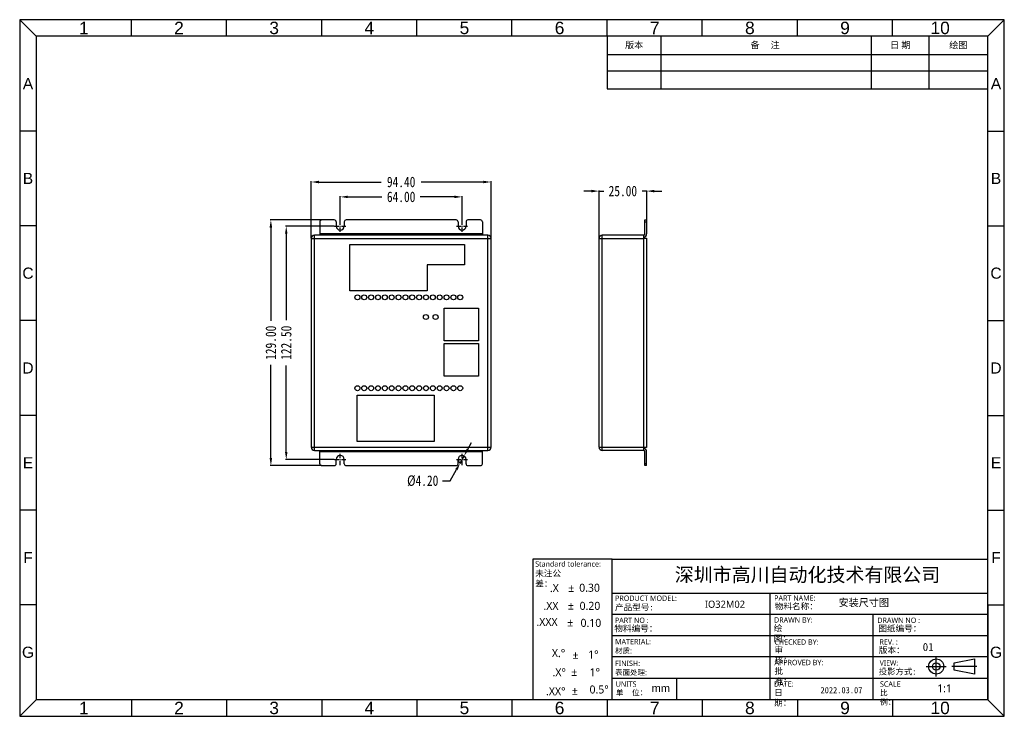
# Model space of a CAD drawing. Header units: inches. Extents: x 3505 to 4022, y 313 to 679.
import ezdxf
from ezdxf.enums import TextEntityAlignment as Align

# ---------------------------------------------------------------- set-up
doc = ezdxf.new("R2010")
doc.units = ezdxf.units.IN
doc.header["$LTSCALE"] = 1.21
doc.header["$MEASUREMENT"] = 0
doc.header["$PDMODE"] = 3
doc.header["$PDSIZE"] = 0.3125
doc.linetypes.add('CENTER', pattern=[0.6, 0.375, -0.075, 0.075, -0.075])
doc.layers.get('0').update_dxf_attribs({"linetype": 'CONTINUOUS'})
doc.layers.get('Defpoints').update_dxf_attribs({"linetype": 'CONTINUOUS'})
doc.styles.get("Standard").update_dxf_attribs({"font": 'txt', "width": 0.8})
doc.styles.add('微软雅黑', font='txt')
doc.dimstyles.get("Standard").update_dxf_attribs({"dimtxt": 5.5, "dimasz": 4, "dimexe": 0.18, "dimexo": 1, "dimgap": 2, "dimtad": 0, "dimzin": 1, "dimdsep": 46, "dimtxsty": 'Standard', "dimcen": 0.09, "dimadec": 0, "dimazin": 0, "dimtp": 0.01, "dimtm": 0.01, "dimtfac": 1, "dimtmove": 0, "dimatfit": 3, "dimfxl": 1, "dimtfillclr": 256, "dimtolj": 1, "dimtzin": 4, "dimarcsym": 0})

# ---------------------------------------------------------------- blocks, each defined once
blk = doc.blocks.new('*D49')
at = {"color": 0, "lineweight": -2, "ltscale": 5}
for p, q in [((3673.16, 573.41), (3673.16, 586.06)), ((3677.16, 585.66), (3695.1, 585.66)), ((3733.16, 585.66), (3715.23, 585.66)), ((3737.16, 573.41), (3737.16, 586.06))]:
    blk.add_line(p, q, dxfattribs=at)
at = {"color": 0, "ltscale": 5}
for points in [[(3677.16, 586.33), (3677.16, 585), (3673.16, 585.66)], [(3733.16, 585), (3733.16, 586.33), (3737.16, 585.66)]]:
    blk.add_solid(points, dxfattribs=at)
at = {"layer": 'Defpoints', "color": 0}
for p in [(3737.16, 585.66), (3673.16, 573.28), (3737.16, 573.28)]:
    blk.add_point(p, dxfattribs=at)
at = {"color": 0, "ltscale": 5, "insert": (3705.16, 585.66), "char_height": 5.5, "attachment_point": 5}
blk.add_mtext('\\A1;64.00', dxfattribs=at)
blk = doc.blocks.new('*D50')
at = {"color": 0, "lineweight": -2, "ltscale": 5}
for p, q in [((3657.96, 563.99), (3657.96, 593.87)), ((3661.96, 593.47), (3694.73, 593.47)), ((3748.36, 593.47), (3715.6, 593.47)), ((3752.36, 563.99), (3752.36, 593.87))]:
    blk.add_line(p, q, dxfattribs=at)
at = {"color": 0, "ltscale": 5}
for points in [[(3661.96, 594.14), (3661.96, 592.8), (3657.96, 593.47)], [(3748.36, 592.8), (3748.36, 594.14), (3752.36, 593.47)]]:
    blk.add_solid(points, dxfattribs=at)
at = {"layer": 'Defpoints', "color": 0}
for p in [(3752.36, 593.47), (3657.96, 563.86), (3752.36, 563.86)]:
    blk.add_point(p, dxfattribs=at)
at = {"color": 0, "ltscale": 5, "insert": (3705.16, 593.47), "char_height": 5.5, "attachment_point": 5}
blk.add_mtext('\\A1;94.40', dxfattribs=at)
blk = doc.blocks.new('*D51')
at = {"color": 0, "lineweight": -2, "ltscale": 5}
for p, q in [((3670.06, 570.31), (3644.43, 570.31)), ((3644.83, 566.31), (3644.83, 520.96)), ((3644.83, 451.81), (3644.83, 497.16)), ((3670.06, 447.81), (3644.43, 447.81))]:
    blk.add_line(p, q, dxfattribs=at)
at = {"color": 0, "ltscale": 5}
for points in [[(3645.49, 566.31), (3644.16, 566.31), (3644.83, 570.31)], [(3644.16, 451.81), (3645.49, 451.81), (3644.83, 447.81)]]:
    blk.add_solid(points, dxfattribs=at)
at = {"layer": 'Defpoints', "color": 0}
for p in [(3670.19, 570.31), (3644.83, 447.81), (3670.19, 447.81)]:
    blk.add_point(p, dxfattribs=at)
at = {"color": 0, "ltscale": 5, "insert": (3644.83, 509.06), "char_height": 5.5, "attachment_point": 5, "rotation": 90}
blk.add_mtext('\\A1;122.50', dxfattribs=at)
blk = doc.blocks.new('*D52')
at = {"color": 0, "lineweight": -2, "ltscale": 5}
for p, q in [((3663.33, 573.56), (3636.35, 573.56)), ((3636.75, 569.56), (3636.75, 520.59)), ((3636.75, 448.56), (3636.75, 497.52)), ((3663.33, 444.56), (3636.35, 444.56))]:
    blk.add_line(p, q, dxfattribs=at)
at = {"color": 0, "ltscale": 5}
for points in [[(3637.41, 569.56), (3636.08, 569.56), (3636.75, 573.56)], [(3636.08, 448.56), (3637.41, 448.56), (3636.75, 444.56)]]:
    blk.add_solid(points, dxfattribs=at)
at = {"layer": 'Defpoints', "color": 0}
for p in [(3663.46, 573.56), (3636.75, 444.56), (3663.46, 444.56)]:
    blk.add_point(p, dxfattribs=at)
at = {"color": 0, "ltscale": 5, "insert": (3636.75, 509.06), "char_height": 5.5, "attachment_point": 5, "rotation": 90}
blk.add_mtext('\\A1;129.00', dxfattribs=at)
blk = doc.blocks.new('*D53')
at = {"color": 0, "lineweight": -2, "ltscale": 5}
for p, q in [((3740.13, 453.14), (3742.07, 456.64)), ((3738.18, 449.64), (3736.14, 445.97)), ((3730.93, 436.58), (3734.2, 442.47)), ((3726.93, 436.58), (3730.93, 436.58))]:
    blk.add_line(p, q, dxfattribs=at)
blk.add_arc((3737.16, 447.81), 2.1, 183.7522, 251.768, dxfattribs=at)
at = {"color": 0, "ltscale": 5}
for points in [[(3739.54, 453.46), (3740.71, 452.82), (3738.18, 449.64)], [(3734.78, 442.15), (3733.62, 442.8), (3736.14, 445.97)]]:
    blk.add_solid(points, dxfattribs=at)
at = {"layer": 'Defpoints', "color": 0}
for p in [(3736.14, 445.97), (3738.18, 449.64)]:
    blk.add_point(p, dxfattribs=at)
at = {"color": 0, "ltscale": 5, "insert": (3716.49, 436.58), "char_height": 5.5, "attachment_point": 5}
blk.add_mtext('\\A1;%%c4.20', dxfattribs=at)
blk = doc.blocks.new('*D54')
at = {"color": 0, "lineweight": -2, "ltscale": 5}
for p, q in [((3805.09, 588.7), (3801.09, 588.7)), ((3809.09, 563.99), (3809.09, 589.1)), ((3809.09, 588.7), (3811.52, 588.7)), ((3834.09, 588.7), (3831.66, 588.7)), ((3834.09, 573.69), (3834.09, 589.1)), ((3838.09, 588.7), (3842.09, 588.7))]:
    blk.add_line(p, q, dxfattribs=at)
at = {"color": 0, "ltscale": 5}
for points in [[(3805.09, 588.03), (3805.09, 589.37), (3809.09, 588.7)], [(3838.09, 589.37), (3838.09, 588.03), (3834.09, 588.7)]]:
    blk.add_solid(points, dxfattribs=at)
at = {"layer": 'Defpoints', "color": 0}
for p in [(3834.09, 588.7), (3834.09, 573.56), (3809.09, 563.86)]:
    blk.add_point(p, dxfattribs=at)
at = {"color": 0, "ltscale": 5, "insert": (3821.59, 588.7), "char_height": 5.5, "attachment_point": 5}
blk.add_mtext('\\A1;25.00', dxfattribs=at)

msp = doc.modelspace()

# ---------------------------------------------------------------- linework, layer by layer
for p, q in [((3813.336, 669.978), (3813.336, 642.336)), ((4013.19, 669.978), (3813.336, 669.978)), ((4013.19, 625.226), (4013.19, 669.978)), ((3774.399, 395.432), (3774.399, 321.675)), ((3815.934, 395.432), (3774.399, 395.432)), ((4013.19, 371.433), (4013.19, 321.675)), ((3849.733, 332.927), (3849.733, 321.675)), ((3769.081, 321.675), (3513.555, 321.675)), ((4013.19, 321.675), (3791.68, 321.675))]:
    msp.add_line(p, q)
at = {"color": 7, "linetype": 'Continuous'}
for p, q in [((3662.463, 572.557), (3662.463, 565.557)), ((3670.063, 573.557), (3663.463, 573.557)), ((3671.063, 572.557), (3671.063, 570.307)), ((3675.263, 572.557), (3675.263, 570.307)), ((3734.063, 573.557), (3676.263, 573.557)), ((3735.063, 572.557), (3735.063, 570.307)), ((3739.263, 572.557), (3739.263, 570.307)), ((3746.863, 573.557), (3740.263, 573.557)), ((3747.863, 572.557), (3747.863, 565.557)), ((3833.089, 566.257), (3833.089, 573.557)), ((3833.089, 573.557), (3834.089, 573.557)), ((3833.089, 572.557), (3834.089, 572.557)), ((3834.089, 573.557), (3834.089, 566.257)), ((3657.963, 563.857), (3657.963, 454.257)), ((3657.963, 563.857), (3752.363, 563.857)), ((3659.663, 452.557), (3659.663, 565.557)), ((3750.663, 565.557), (3659.663, 565.557)), ((3747.863, 566.257), (3662.463, 566.257)), ((3750.663, 452.557), (3750.663, 565.557)), ((3752.363, 454.257), (3752.363, 563.857)), ((3809.089, 454.257), (3809.089, 563.857)), ((3809.089, 563.857), (3832.389, 563.857)), ((3810.789, 452.557), (3810.789, 565.557)), ((3832.389, 565.557), (3810.789, 565.557)), ((3832.389, 565.557), (3832.389, 452.557)), ((3832.389, 564.057), (3834.089, 564.057)), ((3834.089, 564.057), (3834.089, 454.057)), ((3678.193, 536.347), (3678.193, 560.647)), ((3678.193, 560.647), (3738.393, 560.647)), ((3738.393, 560.647), (3738.393, 550.057)), ((3718.863, 550.057), (3718.863, 536.347)), ((3738.393, 550.057), (3718.863, 550.057)), ((3718.863, 536.347), (3678.193, 536.347)), ((3727.743, 527.257), (3745.743, 527.257)), ((3727.743, 510.157), (3727.743, 527.257)), ((3745.743, 527.257), (3745.743, 510.157)), ((3745.743, 510.157), (3727.743, 510.157)), ((3727.743, 508.657), (3745.743, 508.657)), ((3727.743, 491.557), (3727.743, 508.657)), ((3745.743, 508.657), (3745.743, 491.557)), ((3745.743, 491.557), (3727.743, 491.557)), ((3682.063, 481.597), (3722.563, 481.597)), ((3682.063, 457.297), (3682.063, 481.597)), ((3722.563, 481.597), (3722.563, 457.297)), ((3722.563, 457.297), (3682.063, 457.297)), ((3657.963, 454.257), (3752.363, 454.257)), ((3659.663, 452.557), (3750.663, 452.557)), ((3662.463, 445.557), (3662.463, 452.557)), ((3747.863, 451.857), (3662.463, 451.857)), ((3747.863, 445.557), (3747.863, 452.557)), ((3809.089, 454.257), (3832.389, 454.257)), ((3832.389, 452.557), (3810.789, 452.557)), ((3834.089, 454.057), (3832.389, 454.057)), ((3833.089, 444.557), (3833.089, 451.857)), ((3834.089, 444.557), (3834.089, 451.857)), ((3671.063, 445.557), (3671.063, 447.807)), ((3675.263, 445.557), (3675.263, 447.807)), ((3735.063, 445.557), (3735.063, 447.807)), ((3739.263, 445.557), (3739.263, 447.807)), ((3834.089, 445.557), (3833.089, 445.557)), ((3663.463, 444.557), (3670.063, 444.557)), ((3676.263, 444.557), (3734.063, 444.557)), ((3740.263, 444.557), (3746.863, 444.557)), ((3834.089, 444.557), (3833.089, 444.557))]:
    msp.add_line(p, q, dxfattribs=at)
at = {"color": 1, "linetype": 'CENTER', "ltscale": 5}
for p, q in [((3670.193, 570.307), (3676.133, 570.307)), ((3673.163, 567.337), (3673.163, 573.277)), ((3734.193, 570.307), (3740.133, 570.307)), ((3737.163, 567.337), (3737.163, 573.277)), ((3673.163, 444.837), (3673.163, 450.777)), ((3737.163, 444.837), (3737.163, 450.777)), ((3670.193, 447.807), (3676.133, 447.807)), ((3734.193, 447.807), (3740.133, 447.807))]:
    msp.add_line(p, q, dxfattribs=at)
for points in [[(3504.848, 312.967), (4021.897, 312.967), (4021.897, 678.686), (3504.848, 678.686)], [(4006.182, 343.071), (4006.182, 335.169), (3995.646, 337.145), (3995.646, 341.096)]]:
    msp.add_lwpolyline(points, close=True)
at = {"ltscale": 0.2}
for points in [[(3504.848, 678.686), (3513.555, 669.978), (3513.555, 321.675)], [(3563.519, 669.978), (3563.519, 678.686)], [(3613.482, 669.978), (3613.482, 678.686)], [(3663.446, 669.978), (3663.446, 678.686)], [(3713.409, 669.978), (3713.409, 678.686)], [(3763.372, 669.978), (3763.372, 678.686)], [(3813.336, 669.978), (3813.336, 678.686)], [(3863.299, 669.978), (3863.299, 678.686)], [(3913.263, 669.978), (3913.263, 678.686)], [(3963.226, 669.978), (3963.226, 678.686)], [(4013.19, 669.978), (3513.555, 669.978)], [(3513.555, 620.22), (3504.848, 620.22)], [(4013.19, 620.22), (4021.897, 620.22)], [(3513.555, 570.463), (3504.848, 570.463)], [(4013.19, 570.463), (4021.897, 570.463)], [(3513.555, 520.705), (3504.848, 520.705)], [(4013.19, 520.705), (4021.897, 520.705)], [(3513.555, 470.948), (3504.848, 470.948)], [(4013.19, 470.948), (4021.897, 470.948)], [(3513.555, 421.19), (3504.848, 421.19)], [(4013.19, 421.19), (4021.897, 421.19)], [(3513.555, 371.433), (3504.848, 371.433)], [(3563.519, 321.675), (3563.519, 312.967)], [(3613.482, 321.675), (3613.482, 312.967)], [(3663.446, 321.675), (3663.446, 312.967)], [(3713.409, 321.675), (3713.409, 312.967)], [(3763.372, 321.675), (3763.372, 312.967)], [(3813.336, 321.675), (3813.336, 312.967)]]:
    msp.add_lwpolyline(points, dxfattribs=at)
for points in [[(4021.897, 312.967), (4013.19, 321.675), (4013.19, 669.978), (4021.897, 678.686)], [(3841.702, 642.336), (3841.702, 669.978)], [(3952.157, 642.336), (3952.157, 669.918)], [(3982.361, 642.336), (3982.361, 669.918)], [(3813.336, 660.374), (4013.19, 660.374)], [(3813.336, 651.82), (4013.19, 651.82)], [(3813.336, 642.336), (4013.19, 642.336)], [(3815.934, 321.675), (3815.934, 395.432), (4013.19, 395.432)], [(3815.934, 377.694), (4013.19, 377.694)], [(3898.982, 321.675), (3898.982, 377.694)], [(4013.19, 371.433), (4021.897, 371.433)], [(4013.19, 366.419), (3815.934, 366.419)], [(3953.011, 321.675), (3953.011, 366.419)], [(4013.19, 355.149), (3815.934, 355.149)], [(3815.934, 344.304), (4013.19, 344.304)], [(3986.158, 333.852), (3986.158, 344.389)], [(3980.89, 339.12), (3991.426, 339.12)], [(4007.499, 339.12), (3994.329, 339.12)], [(3815.934, 332.927), (4013.19, 332.927)], [(4013.19, 321.675), (3513.555, 321.675), (3504.848, 312.967)], [(3863.299, 321.675), (3863.299, 312.967)], [(3913.263, 321.675), (3913.263, 312.967)], [(3963.226, 321.675), (3963.226, 312.967)]]:
    msp.add_lwpolyline(points)
at = {"color": 7, "linetype": 'Continuous'}
for centre in [(3682.193, 532.917), (3685.793, 532.917), (3689.393, 532.917), (3692.993, 532.917), (3696.593, 532.917), (3700.193, 532.917), (3703.793, 532.917), (3707.393, 532.917), (3710.993, 532.917), (3714.593, 532.917), (3718.193, 532.917), (3721.793, 532.917), (3725.393, 532.917), (3728.993, 532.917), (3732.593, 532.917), (3736.193, 532.917), (3718.173, 522.577), (3723.253, 522.577), (3682.193, 485.197), (3685.793, 485.197), (3689.393, 485.197), (3692.993, 485.197), (3696.593, 485.197), (3700.193, 485.197), (3703.793, 485.197), (3707.393, 485.197), (3710.993, 485.197), (3714.593, 485.197), (3718.193, 485.197), (3721.793, 485.197), (3725.393, 485.197), (3728.993, 485.197), (3732.593, 485.197), (3736.193, 485.197)]:
    msp.add_circle(centre, 1.3, dxfattribs=at)
for radius in [3.951, 1.976]:
    msp.add_circle((3986.158, 339.12), radius)
for centre, radius, start, end in [((3663.463, 572.557), 1, 90, 180), ((3670.063, 572.557), 1, 0, 90), ((3673.163, 570.307), 2.1, 180, 0), ((3676.263, 572.557), 1, 90, 180), ((3734.063, 572.557), 1, 0, 90), ((3737.163, 570.307), 2.1, 180, 0), ((3740.263, 572.557), 1, 90, 180), ((3746.863, 572.557), 1, 0, 90), ((3659.663, 563.857), 1.7, 90, 180), ((3750.663, 563.857), 1.7, 0, 90), ((3810.789, 563.857), 1.7, 90, 180), ((3832.389, 566.257), 1.7, 270, 0), ((3832.389, 566.257), 0.7, 270, 0), ((3659.663, 454.257), 1.7, 180, 270), ((3673.163, 447.807), 2.1, 0, 180), ((3737.163, 447.807), 2.1, 0, 180), ((3750.663, 454.257), 1.7, 270, 0), ((3810.789, 454.257), 1.7, 180, 270), ((3832.389, 451.857), 1.7, 0, 90), ((3832.389, 451.857), 0.7, 0, 90), ((3663.463, 445.557), 1, 180, 270), ((3670.063, 445.557), 1, 270, 0), ((3676.263, 445.557), 1, 180, 270), ((3734.063, 445.557), 1, 270, 0), ((3740.263, 445.557), 1, 180, 270), ((3746.863, 445.557), 1, 270, 0)]:
    msp.add_arc(centre, radius, start, end, dxfattribs=at)

# ---------------------------------------------------------------- texts
at = {"style": '微软雅黑'}
for s, height, p in [('Standard tolerance:  ', 2.8066, (3775.538, 392.942)), ('PRODUCT MODEL:', 2.8066, (3817.5, 374.961)), ('PART NO :', 2.8066, (3817.396, 363.382)), ('DRAWN BY:', 2.8066, (3900.959, 363.547)), ('DRAWN NO :', 2.8066, (3955.214, 363.385)), ('MATERIAL:', 2.8066, (3817.5, 352.149)), ('CHECKED BY:', 2.8066, (3901.164, 351.95)), ('REV. :', 2.8066, (3956.334, 352.014)), ('材质:', 2.8066, (3817.5, 347.369)), ('FINISH:', 2.8066, (3817.5, 340.773)), ('APPROVED BY:', 2.8066, (3901.164, 341.214)), ('VIEW:', 2.6943, (3956.498, 340.96)), ('表面处理:', 2.8066, (3817.5, 335.992)), ('DATE:', 2.8066, (3900.99, 329.962))]:
    msp.add_text(s, height=height, dxfattribs=at).set_placement(p, align=Align.MIDDLE_LEFT)
for s, height, p in [('%%P', 4.2099, (3792.907, 378.265)), ('0.30', 4.2099, (3798.668, 378.358)), ('.X', 4.2099, (3783.274, 378.203)), ('.XX', 4.2099, (3779.881, 368.815)), ('%%P', 4.2099, (3792.74, 369.012)), ('0.20', 4.2099, (3798.864, 368.85)), ('PART NAME:', 2.8066, (3901.036, 373.662)), ('.XXX', 4.2099, (3776.208, 360.409)), ('%%P', 4.2099, (3792.394, 360.117)), ('0.10', 4.2099, (3799.358, 359.921)), ('X.%%d', 4.2099, (3784.325, 344.036)), ('%%P', 4.2099, (3795.168, 343.032)), ('1%%D', 4.2099, (3803.38, 343.304)), ('.X%%d', 4.2099, (3784.653, 333.942)), ('%%P', 4.2099, (3794.505, 334.147)), ('1%%D', 4.2099, (3804.132, 334.005)), ('UNITS', 2.8066, (3817.791, 328.484)), ('SCALE', 2.8066, (3956.618, 328.497)), ('.XX%%d', 4.2099, (3781.251, 324.019)), ('%%P', 4.2099, (3794.813, 324.306)), ('0.5%%D', 4.2099, (3804.086, 324.948))]:
    msp.add_text(s, height=height, dxfattribs=at).set_placement(p)
at = {"ltscale": 0.2, "attachment_point": 5, "style": '微软雅黑'}
for s, insert, char_height, width in [('{\\fArial|b0|i0|c0|p34;1}', (3538.537, 674.332), 6.52291, 49.96345), ('{\\fArial|b0|i0|c0|p34;2}', (3588.5, 674.332), 6.52291, 49.96345), ('{\\fArial|b0|i0|c0|p34;3}', (3638.464, 674.332), 6.52291, 49.96345), ('{\\fArial|b0|i0|c0|p34;4}', (3688.427, 674.332), 6.52291, 49.96345), ('{\\fArial|b0|i0|c0|p34;5}', (3738.391, 674.332), 6.52291, 49.96345), ('{\\fArial|b0|i0|c0|p34;6}', (3788.354, 674.332), 6.52291, 49.96345), ('{\\fArial|b0|i0|c0|p34;7}', (3838.318, 674.332), 6.52291, 49.96345), ('{\\fArial|b0|i0|c0|p34;8}', (3888.281, 674.332), 6.52291, 49.96345), ('{\\fArial|b0|i0|c0|p34;9}', (3938.245, 674.332), 6.52291, 49.96345), ('{\\fArial|b0|i0|c0|p34;10}', (3988.208, 674.332), 6.52291, 49.96345), ('{\\fArial|b0|i0|c0|p34;A}', (3509.201, 645.099), 5.83429, 8.70757), ('{\\fArial|b0|i0|c0|p34;A}', (4017.544, 645.099), 5.83429, 8.70757), ('{\\fArial|b0|i0|c0|p34;B}', (3509.201, 595.342), 5.83429, 8.70757), ('{\\fArial|b0|i0|c0|p34;B}', (4017.544, 595.342), 5.83429, 8.70757), ('{\\fArial|b0|i0|c0|p34;C}', (3509.201, 545.584), 5.83429, 8.70757), ('{\\fArial|b0|i0|c0|p34;C}', (4017.544, 545.584), 5.83429, 8.70757), ('{\\fArial|b0|i0|c0|p34;D}', (3509.201, 495.826), 5.83429, 8.70757), ('{\\fArial|b0|i0|c0|p34;D}', (4017.544, 495.826), 5.83429, 8.70757), ('{\\fArial|b0|i0|c0|p34;E}', (3509.201, 446.069), 5.83429, 8.70757), ('{\\fArial|b0|i0|c0|p34;E}', (4017.544, 446.069), 5.83429, 8.70757), ('{\\fArial|b0|i0|c0|p34;F}', (3509.201, 396.311), 5.83429, 8.70757), ('{\\fArial|b0|i0|c0|p34;G}', (3509.201, 346.554), 5.83429, 8.70757), ('{\\fArial|b0|i0|c0|p34;1}', (3538.537, 317.321), 6.52291, 49.96345), ('{\\fArial|b0|i0|c0|p34;2}', (3588.5, 317.321), 6.52291, 49.96345), ('{\\fArial|b0|i0|c0|p34;3}', (3638.464, 317.321), 6.52291, 49.96345), ('{\\fArial|b0|i0|c0|p34;4}', (3688.427, 317.321), 6.52291, 49.96345), ('{\\fArial|b0|i0|c0|p34;5}', (3738.391, 317.321), 6.52291, 49.96345), ('{\\fArial|b0|i0|c0|p34;6}', (3788.354, 317.321), 6.52291, 49.96345)]:
    msp.add_mtext(s, dxfattribs=dict(at, insert=insert, char_height=char_height, width=width))
at = {"style": '微软雅黑'}
for s, insert, char_height, width, attachment_point in [('版本', (3827.519, 665.176), 3.4062, 28.36637, 5), ('备     注', (3896.281, 665.176), 3.4062, 111.75109, 5), ('日 期', (3967.259, 665.146), 3.4116, 30.20414, 5), ('绘图', (3997.775, 665.146), 3.4116, 30.82891, 5), ('{\\fArial|b0|i0|c0|p34;F}', (4017.544, 396.311), 5.83429, 8.70757, 5), ('{\\fSimSun|b0|i0|c134|p54;未注公差：  }', (3775.576, 389.608), 3.23533, 20.75409, 1), ('深圳市高川自动化技术有限公司', (3918.566, 386.862), 7.30009, 148.79163, 5), ('{\\fSimSun|b0|i0|c134|p54;物料名称：}', (3901.359, 372.309), 3.23533, 21.82885, 1), ('安装尺寸图', (3934.87, 374.593), 3.8824, 32.2437, 1), ('{\\fSimSun|b0|i0|c134|p54;产品型号:}', (3817.448, 371.799), 3.23533, 22.35888, 1), ('{\\fSimSun|b0|i0|c134|p54;物料编号：}', (3817.111, 360.701), 3.23533, 22.0229, 1), ('{\\fSimSun|b0|i0|c134|p54;绘   图：}', (3900.833, 360.866), 3.23533, 18.0674, 1), ('{\\fSimSun|b0|i0|c134|p54;图纸编号：}', (3955.716, 360.704), 3.23533, 22.0229, 1), ('{\\fSimSun|b0|i0|c134|p54;审   核：}', (3901.203, 349.529), 3.23533, 18.49239, 1), ('{\\fSimSun|b0|i0|c134|p54;版本：}', (3956.007, 349.327), 3.23533, 22.0229, 1), ('{\\fSimSun|b0|i0|c134|p54;01}', (3979.059, 351.459), 4.20593, 28.62977, 1), ('{\\fArial|b0|i0|c0|p34;G}', (4017.544, 346.554), 5.83429, 8.70757, 5), ('{\\fSimSun|b0|i0|c134|p54;批   准：}', (3901.203, 338.347), 3.23533, 18.49357, 1), ('{\\fNSimSun|b0|i0|c134|p49;投影方式:}', (3955.925, 338.023), 3.15237, 21.51098, 1), ('{\\fNSimSun|b0|i0|c134|p49;单  位：}', (3817.87, 326.888), 2.91886, 16.08673, 1), ('{\\fArial|b0|i0|c0|p32;mm}', (3836.714, 329.799), 4.13262, 14.28655, 1), ('{\\fSimSun|b0|i0|c134|p54;日   期：}', (3901.029, 327.094), 3.23533, 18.49357, 1), ('{\\fSimSun|b0|i0|c134|p54;2022.03.07}', (3925.382, 328.296), 3.23533, 22.0229, 1), ('{\\fNSimSun|b0|i0|c134|p49;比  例：}', (3956.609, 326.763), 2.91886, 15.51536, 1), ('1:1', (3986.688, 329.744), 4.1326, 11.74467, 1), ('{\\fArial|b0|i0|c0|p34;7}', (3838.318, 317.321), 6.52291, 49.96345, 5), ('{\\fArial|b0|i0|c0|p34;8}', (3888.281, 317.321), 6.52291, 49.96345, 5), ('{\\fArial|b0|i0|c0|p34;9}', (3938.245, 317.321), 6.52291, 49.96345, 5), ('{\\fArial|b0|i0|c0|p34;10}', (3988.208, 317.321), 6.52291, 49.96345, 5)]:
    msp.add_mtext(s, dxfattribs=dict(at, insert=insert, char_height=char_height, width=width, attachment_point=attachment_point))
at = {"color": 1, "ltscale": 0.5, "insert": (3875.195, 371.786), "char_height": 3.7569, "width": 53.21996, "attachment_point": 5, "style": '微软雅黑'}
msp.add_mtext('IO32M02', dxfattribs=at)

# ---------------------------------------------------------------- dimensions: what is measured, and where the dimension line sits
at = {"ltscale": 5}
for base, p1, p2, picture, middle in [((3752.363, 593.47), (3657.963, 563.857), (3752.363, 563.857), '*D50', (3705.163, 593.47)), ((3834.089, 588.701), (3809.089, 563.857), (3834.089, 573.557), '*D54', (3821.589, 588.701)), ((3737.163, 585.663), (3673.163, 573.277), (3737.163, 573.277), '*D49', (3705.163, 585.663))]:
    dim = msp.add_linear_dim(base=base, p1=p1, p2=p2, dimstyle='Standard', override={"dimexe": 0.396, "dimexo": 0.1375, "dimtoh": 1, "dimzin": 0, "dimcen": 0.198, "dimtp": 0, "dimtm": 0, "dimtdec": 4, "dimtzin": 0}, dxfattribs=at)
    dim.commit()
    dim.dimension.update_dxf_attribs({"geometry": picture, "text_midpoint": middle})
for base, p1, p2, picture, middle in [((3636.747, 444.557), (3663.463, 573.557), (3663.463, 444.557), '*D52', (3636.747, 509.057)), ((3644.827, 447.807), (3670.193, 570.307), (3670.193, 447.807), '*D51', (3644.827, 509.057))]:
    dim = msp.add_linear_dim(base=base, p1=p1, p2=p2, angle=90, dimstyle='Standard', override={"dimexe": 0.396, "dimexo": 0.1375, "dimtoh": 1, "dimzin": 0, "dimcen": 0.198, "dimtp": 0, "dimtm": 0, "dimtdec": 4, "dimtzin": 0}, dxfattribs=at)
    dim.commit()
    dim.dimension.update_dxf_attribs({"geometry": picture, "text_midpoint": middle})
dim = msp.add_diameter_dim_2p(p1=(3738.183, 449.643), p2=(3736.144, 445.971), dimstyle='Standard', override={"dimexe": 0.396, "dimexo": 0.1375, "dimtoh": 1, "dimzin": 0, "dimcen": 0.198, "dimtp": 0, "dimtm": 0, "dimtdec": 4, "dimtmove": 1, "dimtzin": 0}, dxfattribs=at)
dim.commit()
dim.dimension.update_dxf_attribs({"geometry": '*D53', "text_midpoint": (3730.926, 436.579), "dimtype": 163})

doc.saveas('drawing.dxf')
